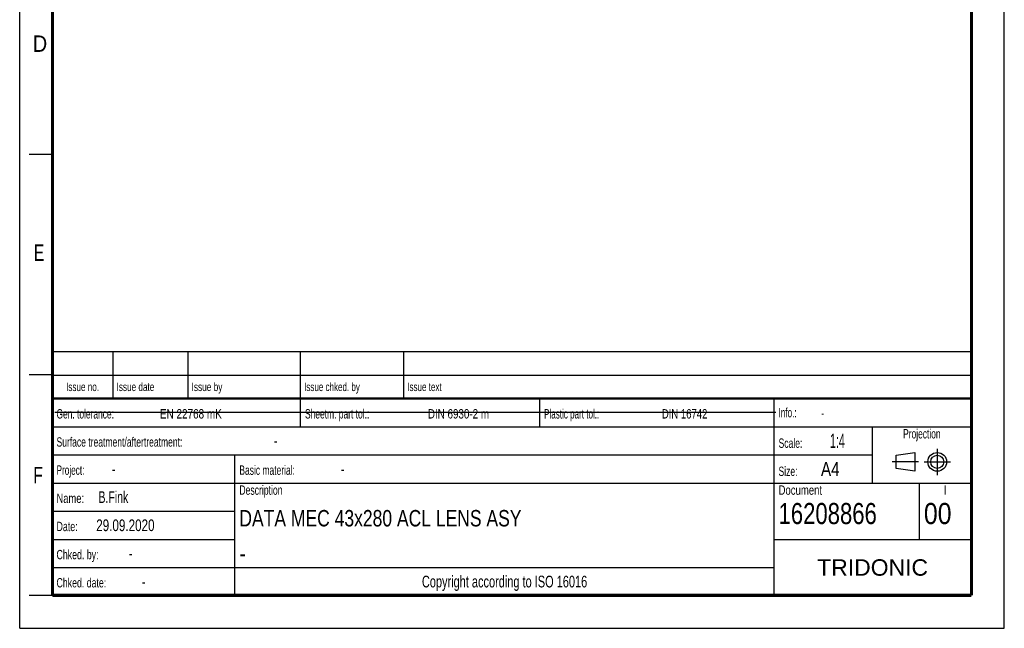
# Model space of a CAD drawing. Header units: millimetres. Extents: x 0 to 210, y 0 to 297.
# Tile 1 of 6: x 0 to 210, y 0 to 130. Entities that reach past the tile are written whole.
import ezdxf
from ezdxf.enums import TextEntityAlignment as Align

# ---------------------------------------------------------------- set-up
doc = ezdxf.new("R2010")
doc.units = ezdxf.units.MM
doc.header["$LTSCALE"] = 19.36
doc.linetypes.add('CENTER', pattern=[0.6, 0.375, -0.075, 0.075, -0.075])
doc.layers.get('0').update_dxf_attribs({"linetype": 'CONTINUOUS'})
doc.layers.add('DEFAULT_1', color=7, linetype='CENTER')
doc.layers.add('Z_NOTICE', color=7, linetype='CONTINUOUS')
doc.styles.get("Standard").update_dxf_attribs({"font": 'txt', "width": 0.7})
doc.styles.add('TEXTSTYLE_2', font='txt', dxfattribs={"width": 0.75})
doc.styles.add('TEXTSTYLE_5', font='arial.ttf')

# ---------------------------------------------------------------- blocks, each defined once
blk = doc.blocks.new('PROJEKTIONSMETHODE_BL0', base_point=(192.31, 35.47))
at = {"color": 2, "linetype": 'CONTINUOUS'}
for p, q in [((186.91, 36.87), (190.91, 37.47)), ((186.91, 34.07), (186.91, 36.87)), ((190.91, 37.47), (190.91, 33.47)), ((190.91, 33.47), (186.91, 34.07))]:
    blk.add_line(p, q, dxfattribs=at)
for radius in [2, 1.4]:
    blk.add_circle((195.71, 35.47), radius, dxfattribs=at)
at = {"layer": 'DEFAULT_1', "color": 2, "linetype": 'CENTER'}
for p, q in [((195.71, 38.27), (195.71, 32.67)), ((191.71, 35.47), (186.11, 35.47)), ((192.91, 35.47), (198.5, 35.47))]:
    blk.add_line(p, q, dxfattribs=at)

msp = doc.modelspace()

# ---------------------------------------------------------------- linework, layer by layer
at = {"color": 2, "linetype": 'CONTINUOUS'}
for p, q in [((0, 0), (0, 297)), ((210, 0), (210, 297)), ((7, 101), (2, 101)), ((6.9136, 48.9602), (6.9136, 58.9602)), ((6.9136, 58.9602), (202.9136, 58.9602)), ((19.9136, 48.9602), (19.9136, 58.9602)), ((35.9136, 48.9602), (35.9136, 58.9602)), ((59.9136, 48.9602), (59.9136, 58.9602)), ((81.9136, 48.9602), (81.9136, 58.9602)), ((202.9136, 48.9602), (202.9136, 58.9602)), ((7, 54), (2, 54)), ((6.9136, 53.9602), (202.9136, 53.9602)), ((6.9135, 6.9601), (6.9135, 48.9601)), ((6.9135, 48.9601), (202.9135, 48.9601)), ((6.9136, 48.9602), (202.9136, 48.9602)), ((59.9135, 42.9601), (59.9135, 48.9601)), ((110.9135, 42.9601), (110.9135, 48.9601)), ((160.9135, 6.9601), (160.9135, 48.9601)), ((202.9135, 6.9601), (202.9135, 48.9601)), ((6.9135, 42.9601), (202.9135, 42.9601)), ((181.9135, 30.9601), (181.9135, 42.9601)), ((6.9135, 36.9601), (181.9135, 36.9601)), ((45.9135, 6.9601), (45.9135, 36.9601)), ((6.9135, 30.9601), (202.9135, 30.9601)), ((191.9135, 18.9601), (191.9135, 30.9601)), ((6.9135, 24.9601), (45.9135, 24.9601)), ((6.9135, 18.9601), (45.9135, 18.9601)), ((160.9135, 18.9601), (202.9135, 18.9601)), ((6.9135, 12.9601), (160.9135, 12.9601)), ((7, 7), (2, 7)), ((6.9135, 6.9601), (202.9135, 6.9601)), ((0, 0), (210, 0))]:
    msp.add_line(p, q, dxfattribs=at)
at = {"color": 7, "linetype": 'CONTINUOUS'}
msp.add_line((7.4681, 46.0424), (161.2681, 46.0424), dxfattribs=at)
for points, const_width in [([(7, 7), (7, 290)], 0.7), ([(203, 7), (203, 290)], 0.7), ([(7, 49), (203, 49)], 0.5), ([(7, 7), (203, 7)], 0.7)]:
    msp.add_lwpolyline(points, dxfattribs=dict(at, const_width=const_width))

# ---------------------------------------------------------------- block references
at = {"color": 2, "linetype": 'CONTINUOUS'}
msp.add_blockref('PROJEKTIONSMETHODE_BL0', (192.3051, 35.4697), dxfattribs=at)

# ---------------------------------------------------------------- texts
at = {"color": 5, "linetype": 'CONTINUOUS', "style": 'TEXTSTYLE_2'}
for s, width, p in [('D', 0.904762, (2.8073, 122.8572)), ('E', 0.714286, (3.0025, 78.3025)), ('F', 0.714286, (2.9222, 30.897))]:
    msp.add_text(s, height=3.5, dxfattribs=dict(at, width=width)).set_placement(p)
at = {"layer": 'Z_NOTICE', "color": 5, "linetype": 'CONTINUOUS', "style": 'TEXTSTYLE_2'}
for s, height, width, p in [('Issue date ', 1.8, 0.725108, (20.6636, 50.5602)), ('Issue by ', 1.8, 0.732804, (36.6636, 50.5602)), ('Issue chked. by', 1.8, 0.711111, (60.6636, 50.5602)), ('Issue text ', 1.8, 0.712121, (82.6636, 50.5602)), ('Gen. tolerance:', 2, 0.669841, (7.851, 44.7101)), ('EN 22768 mK', 2, 0.792208, (29.9106, 44.7101)), ('Sheetm. part tol.:', 2, 0.67328, (60.851, 44.7101)), ('DIN 6930-2 m', 2, 0.78373, (87.0534, 44.7101)), ('Plastic part tol.:', 2, 0.642857, (111.851, 44.7101)), ('DIN 16742', 2, 0.759259, (136.9582, 44.7101)), ('Info.: ', 2, 0.64966, (161.851, 44.9601)), ('Surface treatment/aftertreatment: ', 2, 0.681373, (7.851, 38.7101)), ('Scale:  ', 2, 0.684524, (161.851, 38.4601)), ('1:4', 3, 0.571429, (172.8034, 38.4601)), ('-', 2.5, 0.714286, (54.1844, 38.7101)), ('Project: ', 2, 0.656085, (7.851, 32.7101)), ('-', 2.5, 0.714286, (19.6606, 32.7101)), ('Basic material: ', 2, 0.675595, (46.851, 32.7101)), ('-', 2.5, 0.714286, (68.4701, 32.7101)), ('Size: ', 2, 0.678571, (161.851, 32.4601)), (' A4', 3, 0.809524, (169.9939, 32.4601)), ('B.Fink', 2.5, 0.670635, (16.8034, 26.7101)), ('Description', 2, 0.688312, (46.851, 28.4601)), ('Document', 2, 0.761905, (161.851, 28.4601)), ('Name: ', 2, 0.746032, (7.851, 26.7101)), ('16208866', 4.5, 0.782738, (161.851, 22.2101)), ('00', 4.5, 0.880952, (192.851, 22.2101)), ('29.09.2020', 2.5, 0.742857, (16.3272, 20.7101)), ('Date: ', 2, 0.706349, (7.851, 20.7101)), ('Chked. by: ', 2, 0.701299, (7.851, 14.7101)), ('-', 2.5, 0.714286, (23.2796, 14.7101)), ('Chked. date: ', 2, 0.699634, (7.851, 8.7101)), ('-', 2.5, 0.714286, (26.0415, 8.7101))]:
    msp.add_text(s, height=height, dxfattribs=dict(at, width=width)).set_placement(p)
for s, height, width, p in [('Issue no.', 1.8, 0.719577, (13.4136, 50.5602)), ('Projection', 2, 0.671429, (192.4135, 40.4601)), ('I', 2, 0.833333, (197.4135, 28.4601)), ('Copyright according to ISO 16016', 2.5, 0.700149, (103.4135, 8.7101))]:
    msp.add_text(s, height=height, dxfattribs=dict(at, width=width)).set_placement(p, align=Align.CENTER)
at = {"layer": 'Z_NOTICE', "color": 5, "linetype": 'CONTINUOUS', "width": 0.714286}
msp.add_text('-', height=1.8, dxfattribs=at).set_placement((170.9463, 44.9601))
at = {"layer": 'Z_NOTICE', "color": 7, "linetype": 'CONTINUOUS', "style": 'TEXTSTYLE_2'}
for s, width, p in [('DATA MEC 43x280 ACL LENS ASY', 0.797619, (46.851, 21.7101)), ('-', 0.904762, (46.851, 14.2101))]:
    msp.add_text(s, height=3.5, dxfattribs=dict(at, width=width)).set_placement(p)
at = {"layer": 'Z_NOTICE', "color": 5, "linetype": 'CONTINUOUS', "style": 'TEXTSTYLE_5'}
msp.add_text('TRIDONIC', height=3.5, dxfattribs=at).set_placement((181.9135, 11.2101), align=Align.CENTER)

doc.saveas('drawing.dxf')
